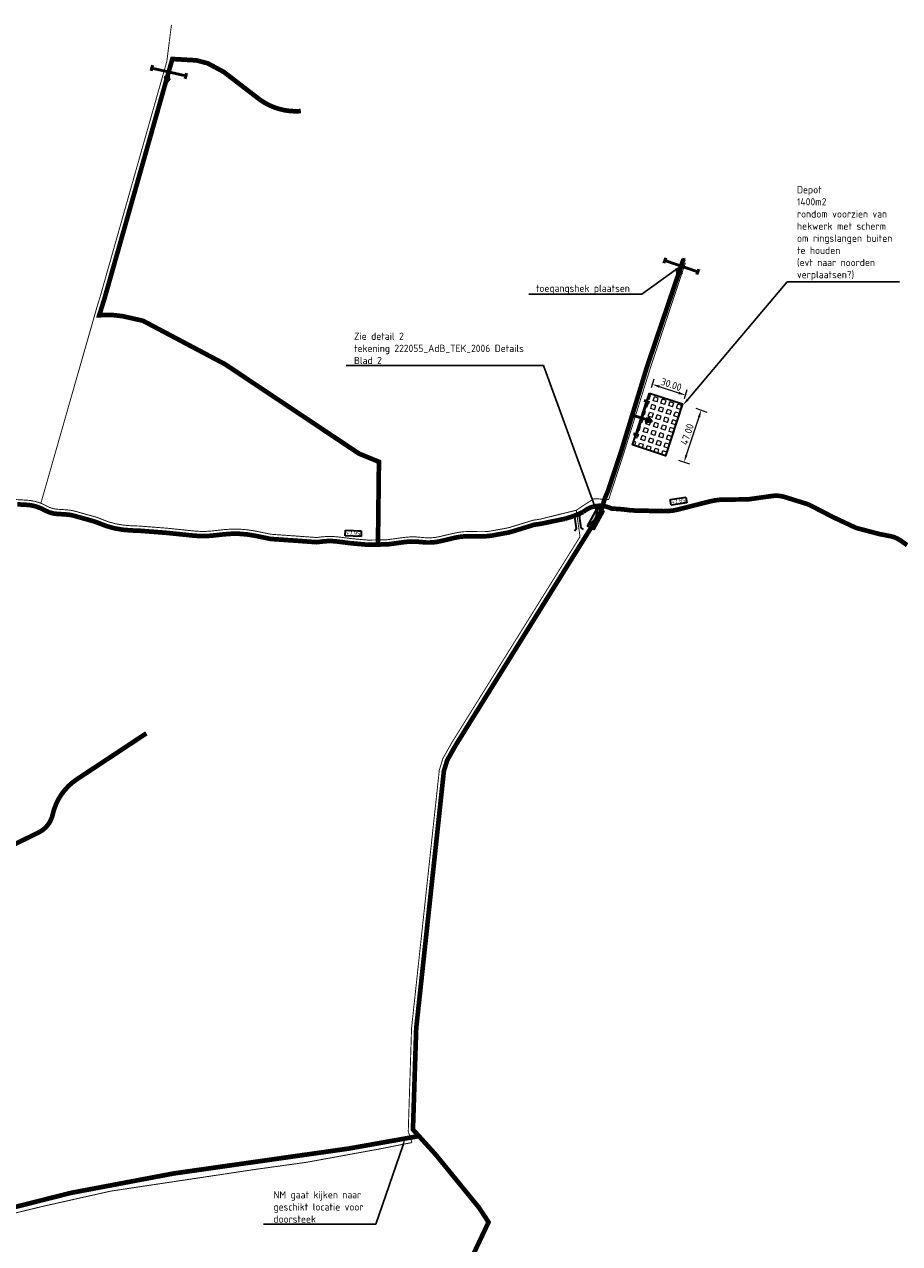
# Model space of a CAD drawing. Header units: metres. Extents: x -151276 to 204982, y 219939 to 463910.
# Tile 4 of 6: x 201334 to 202086, y 462863 to 463910. Entities that reach past the tile are written whole.
import ezdxf
from ezdxf import colors
from ezdxf.entities.mleader import LeaderData, LeaderLine
from ezdxf.math import Vec2, Vec3

# ---------------------------------------------------------------- set-up
doc = ezdxf.new("R2010")
doc.units = ezdxf.units.M
doc.header["$LTSCALE"] = 2.5
doc.linetypes.add('DASHED2', pattern=[0.375, 0.25, -0.125])
doc.layers.get('0').update_dxf_attribs({"lineweight": 25})
doc.layers.add('N-PV-VH-BEHEERPAD-ONVERHARD-G', color=7, linetype='DASHED2', lineweight=35, true_color=0x663300)
doc.layers.add('N-PV-VH-BEHEERPAD-VERHARD-G', color=7, linetype='Continuous', lineweight=35, true_color=0x663300)
for name, color, linetype, lineweight in [('N-WA-IE-TERREINAFSCHEIDING-BEHEERPAD-POORT-S', 240, 'Continuous', 50), ('N-WA-IE-TERREINAFSCHEIDING-POORT-S', 210, 'Continuous', 50), ('N-WA-KW-KUNSTWERK_BRUG-G', 38, 'Continuous', 35), ('N-WA-KW-KUNSTWERK_VOORDE-G', 7, 'Continuous', 35), ('N-WA-VH-VERHARDING_GRASBETONSTEEN-A', 72, 'Continuous', 18), ('N-WA-VH-VERHARDING_GRASBETONSTEEN-G', 104, 'Continuous', 35), ('N-WE-AM-AS_PAD_KLOMPENPAD-G', 30, 'DASHED2', 35), ('N-WE-VH-VERHARDING-T35', 36, 'Continuous', 35), ('X-XX-AL-M', 7, 'Continuous', 18), ('X-XX-AL-REFERENTIE-T25', 7, 'Continuous', 25)]:
    doc.layers.add(name, color=color, linetype=linetype, lineweight=lineweight)
doc.styles.add('NLCS-ISO-M1000-T35', font='NLCS-ISO.ttf', dxfattribs={"height": 3.5})
doc.styles.add('NLCS-ISO-M2500-T25', font='NLCS-ISO.ttf', dxfattribs={"height": 6.25})
doc.dimstyles.new('NLCS-M2500-T25-PIJL_L2_H2', dxfattribs={"dimscale": 2.5, "dimtxt": 2.5, "dimasz": 2.5, "dimexe": 2, "dimexo": 2, "dimgap": 0.7, "dimtad": 1, "dimzin": 0, "dimdsep": 46, "dimtxsty": 'NLCS-ISO-M2500-T25', "dimcen": 0, "dimdle": 2, "dimclrd": 256, "dimclre": 256, "dimclrt": 256, "dimazin": 0, "dimtfac": 1, "dimtdec": 3, "dimtofl": 0, "dimtmove": 0, "dimatfit": 3, "dimfxl": 2, "dimfxlon": 1, "dimtfillclr": 256, "dimtolj": 1, "dimtzin": 0, "dimlwd": -1, "dimlwe": -1, "dimarcsym": 0})

# ---------------------------------------------------------------- blocks, each defined once
blk = doc.blocks.new('Voorde')
at = {"true_color": 0x636466}
h = blk.add_hatch(color=251, dxfattribs=at)
h.dxf.hatch_style = 1
h.paths.add_polyline_path([(15, 5), (15, -5), (-15, -5), (-15, 5)])
at = {"flags": 128}
blk.add_lwpolyline([(15, 5), (15, -5), (-15, -5), (-15, 5)], close=True, dxfattribs=at)
for points in [[(-15, 5), (15, -5)], [(15, 5), (-15, -5)]]:
    blk.add_lwpolyline(points, dxfattribs=at)
blk = doc.blocks.new('*D9')
at = {"layer": 'X-XX-AL-M', "transparency": 16777216}
for p, q in [((201873.1, 463597.9), (201875.6, 463605.5)), ((201879.9, 463598.8), (201896.5, 463593.3)), ((201901.6, 463588.5), (201904, 463596.1))]:
    blk.add_line(p, q, dxfattribs=at)
for points in [[(201880.3, 463599.8), (201879.6, 463597.8), (201874, 463600.7)], [(201896.9, 463594.3), (201896.2, 463592.3), (201902.5, 463591.3)]]:
    blk.add_solid(points, dxfattribs=at)
at = {"layer": 'X-XX-AL-M', "transparency": 16777216, "insert": (201890.2, 463600.5), "char_height": 6.25, "attachment_point": 5, "rotation": 341.7024, "style": 'NLCS-ISO-M2500-T25'}
blk.add_mtext('\\A1;30.00', dxfattribs=at)
blk = doc.blocks.new('*D10')
at = {"layer": 'X-XX-AL-M', "transparency": 16777216}
for p, q in [((201911.2, 463580.1), (201920.7, 463576.9)), ((201914, 463572.6), (201903.1, 463539.8)), ((201896.4, 463535.4), (201905.9, 463532.3))]:
    blk.add_line(p, q, dxfattribs=at)
for points in [[(201913, 463572.9), (201915, 463572.2), (201915.9, 463578.5)], [(201902.2, 463540.1), (201904.1, 463539.5), (201901.2, 463533.9)]]:
    blk.add_solid(points, dxfattribs=at)
at = {"layer": 'X-XX-AL-M', "transparency": 16777216, "insert": (201903.9, 463557.7), "char_height": 6.25, "attachment_point": 5, "rotation": 71.7024, "style": 'NLCS-ISO-M2500-T25'}
blk.add_mtext('\\A1;47.00', dxfattribs=at)
blk = doc.blocks.new('SIE-WEG_DOORGANG_DRAAIPOORT')
blk.add_hatch(color=256).paths.add_polyline_path([(-0.21, 0.49), (0, 0.9), (0.21, 0.49)])
for p, q in [((-1.5, -0.25), (-1.5, 0.25)), ((-1.5, 0), (1.5, 0)), ((0, 0.9), (-0.21, 0.49)), ((0, 0.9), (0, -0.72)), ((0, 0.9), (0.21, 0.49)), ((1.5, -0.25), (1.5, 0.25))]:
    blk.add_line(p, q)
at = {"flags": 128}
blk.add_lwpolyline([(-0.21, 0.49), (0, 0.9), (0.21, 0.49)], close=True, dxfattribs=at)
blk = doc.blocks.new('SWH-BRUG-SO')
at = {"flags": 128}
for points in [[(-6.8, 3.8), (-5, 2), (5, 2), (6.8, 3.8)], [(-6.8, -3.8), (-5, -2), (5, -2), (6.8, -3.8)]]:
    blk.add_lwpolyline(points, dxfattribs=at)

msp = doc.modelspace()

# ---------------------------------------------------------------- hatches: boundary and pattern name
at = {"layer": 'N-WA-VH-VERHARDING_GRASBETONSTEEN-A'}
h = msp.add_hatch(dxfattribs=at)
h.set_pattern_fill('AVH-GRASBETONSTEEN_02', color=256, scale=5, angle=27.313233, pattern_type=2)
h.set_pattern_definition([(72.313, (201885.228, 463539.156), (-6.6691, 2.1267), [3.5, -3.5]), (162.313, (201885.228, 463539.156), (-2.1267, -6.6691), [3.5, -3.5]), (72.313, (201881.893, 463540.219), (-6.6691, 2.1267), [3.5, -3.5]), (162.313, (201886.291, 463542.49), (-2.1267, -6.6691), [3.5, -3.5])])
h.paths.add_polyline_path([(201871.5, 463593.198), (201899.983, 463583.779), (201885.228, 463539.156), (201856.745, 463548.574)])

# ---------------------------------------------------------------- linework, layer by layer
at = {"layer": 'N-PV-VH-BEHEERPAD-ONVERHARD-G', "ltscale": 10, "const_width": 4, "flags": 128}
for points in [[(201571.882, 463835.379, -0.17653614), (201536.699, 463845.153), (201505.634, 463869.028), (201491.779, 463876.454), (201482.218, 463878.953), (201461.43, 463880.14), (201402.991, 463673.889), (201398.618, 463660.035), (201409.493, 463660.301)], [(201439.148, 463300.918), (201379.306, 463261.332, 0.19504548), (201358.631, 463231.184, -0.24035643), (201345.53, 463215.234, 0.06779236), (201284.96, 463178.366, 0.20323625), (201263.532, 463137.962, -0.25184755), (201231.48, 463089.046), (201219.789, 463082.7, 0.26978837), (201211.948, 463069.808), (201211.878, 463066.234, -0.20950298), (201205.149, 463051.656), (201138.286, 462992.382), (201128.306, 462983.624)]]:
    msp.add_lwpolyline(points, format="xyb", dxfattribs=at)
for points in [[(201843.049, 463530.732), (201846.992, 463542.544), (201869.402, 463615.957), (201900.687, 463708.104)], [(201782.965, 463415.961), (201704.828, 463290.479), (201697.657, 463277.784), (201694.795, 463268.477), (201671.022, 463047.572), (201668.223, 462960.533), (201687.247, 462939.599), (201724.919, 462893.525), (201733.185, 462880.968), (201715.016, 462842.634), (201695.1, 462791.218), (201704.047, 462783.392), (201723.698, 462772.41), (201772.968, 462749.266), (201778.641, 462746.602), (201774.972, 462723.769), (201560.794, 462575.989), (201560.794, 462575.989)]]:
    msp.add_lwpolyline(points, dxfattribs=at)
at = {"layer": 'N-PV-VH-BEHEERPAD-ONVERHARD-G', "ltscale": 10, "flags": 128}
msp.add_lwpolyline([(200747.589, 463049.552, 4, 4, 0), (200787.106, 463047.584, 4, 4, 0), (200794.832, 463046.759, 4, 4, 0), (200804.961, 463045.684, 4, 4, 0), (200813.798, 463044.839, 4, 4, 0), (200928, 463038.642, 4, 4, 0), (200945.211, 463035.978, 4, 4, 0), (201111.5, 462986.536, 4, 4, 0), (201128.306, 462983.624, 4, 4, 0), (201256.278, 462922.37, 4, 4, 0), (201257.913, 462913.964, 4, 4, 0), (201293.185, 462896.677, 4, 4, 0), (201301.248, 462887.646, 4, 4, 0), (201374.033, 462906.065, 4, 4, 0), (201462.733, 462922.833, 4, 4, 0), (201613.019, 462944.196, 4, 4, 0), (201673.53, 462954.951, 0, 0, 0)], format="xyseb", dxfattribs=at)
at = {"layer": 'N-PV-VH-BEHEERPAD-VERHARD-G', "ltscale": 50, "const_width": 4, "flags": 128}
for points in [[(201409.493, 463660.301), (201418.777, 463659.196), (201436.175, 463655.279), (201506.902, 463617.852), (201621.799, 463541.181), (201638.985, 463534.131), (201638.141, 463463.032)], [(201820.856, 463476.811), (201782.965, 463415.961)]]:
    msp.add_lwpolyline(points, dxfattribs=at)
at = {"layer": 'N-PV-VH-BEHEERPAD-VERHARD-G', "ltscale": 50, "flags": 128}
for points in [[(201820.856, 463476.811, 4, 4, 0), (201829.369, 463490.483, 4, 4, 0), (201833.099, 463502.556, 4, 4, 0), (201836.184, 463510.165, 4, 4, 0), (201843.049, 463530.732, 4, 4, 0)], [(202092.889, 463462.516, 4, 4, 0), (202087.595, 463466.263, 4, 4, 0.10689124), (202078.067, 463470.324, 4, 4, 0), (202069.207, 463472.028, 4, 4, 0), (202050.359, 463476.976, 4, 4, -0.04540508), (202047.718, 463477.933, 4, 4, 0), (202029.453, 463486.492, 4, 4, 0), (202010.028, 463496.537, 4, 4, 0.04422867), (202006.025, 463498.178, 4, 4, 0), (201987.513, 463503.914, 4, 4, 0.11083414), (201976.817, 463504.768, 4, 4, 0), (201956.761, 463501.92, 4, 4, -0.03448684), (201954.631, 463501.767, 4, 4, 0), (201936.444, 463501.709, 4, 4, 0.0612392), (201923.248, 463500.044, 4, 4, 0), (201895.793, 463493.098, 4, 4, -0.06774775), (201883.597, 463491.72, 0, 0, 0)]]:
    msp.add_lwpolyline(points, format="xyseb", dxfattribs=at)
at = {"layer": 'N-PV-VH-BEHEERPAD-VERHARD-G', "ltscale": 50, "const_width": 4, "flags": 128}
for points in [[(201798.918, 463485.196), (201777.698, 463480.798), (201772.293, 463480.04), (201754.016, 463474.378, -0.03042928), (201748.641, 463473.066), (201736.14, 463470.807, -0.0481681), (201727.423, 463470.087), (201717.085, 463470.23, 0.06242465), (201703.612, 463468.73), (201692.297, 463466.015, -0.09286476), (201675.561, 463465.171, 0.06805137), (201660.795, 463465.156), (201646.75, 463463.22), (201629.532, 463462.843), (201614.779, 463464.183), (201603.573, 463465.601, 0.06170249), (201590.173, 463465.636), (201585.464, 463465.066), (201567.075, 463466.403), (201545.996, 463467.873), (201531.986, 463470.699, 0.07758076), (201505.946, 463471.851), (201496.069, 463470.753, -0.05331918), (201480.012, 463470.687), (201456.498, 463473.104), (201432.54, 463474.962), (201425.998, 463475.173, -0.0956598), (201398.08, 463481.504, 0.03552215), (201393.468, 463483.149), (201377.109, 463487.707, 0.05268106), (201369.959, 463488.908), (201362.557, 463489.361, -0.11493045), (201351.47, 463492.67, 0.11674704), (201336.223, 463497.161), (201328.189, 463497.595)], [(201883.597, 463491.72), (201855.94, 463492.349, 0.03021681), (201839.928, 463493.866, -0.09976323), (201838.005, 463494.322, 0.29376845), (201814.486, 463491.014, -0.04469518), (201798.918, 463485.196, -0.21574201)]]:
    msp.add_lwpolyline(points, format="xyb", dxfattribs=at)
at = {"layer": 'N-WA-VH-VERHARDING_GRASBETONSTEEN-G', "flags": 128}
msp.add_lwpolyline([(201871.5, 463593.198), (201899.983, 463583.779), (201885.228, 463539.156), (201856.745, 463548.574)], close=True, dxfattribs=at)
at = {"layer": 'N-WE-AM-AS_PAD_KLOMPENPAD-G', "ltscale": 5, "const_width": 0.8, "flags": 128}
for points in [[(201348.457, 463498.538), (201396.903, 463667.89), (201399.159, 463675.036), (201456.716, 463878.175), (201460.671, 463909.468)], [(201823.573, 463502.433), (201836.426, 463501.751), (201849.417, 463541.472), (201872.318, 463614.997), (201902.366, 463705.09)], [(201347.167, 463494.027), (201347.643, 463495.692)], [(201808.598, 463492.509), (201811.779, 463469.802), (201701.387, 463292.521), (201693.961, 463279.374), (201690.859, 463269.286), (201667.029, 463047.85), (201664.173, 462959.042), (201667.384, 462949.369)]]:
    msp.add_lwpolyline(points, dxfattribs=at)
for points in [[(201823.573, 463502.433), (201808.598, 463492.509), (201777.075, 463484.75), (201771.418, 463483.956), (201752.833, 463478.199, -0.03042928), (201747.93, 463477.002), (201735.429, 463474.744, -0.0481681), (201727.478, 463474.087), (201717.14, 463474.23, 0.06242465), (201702.679, 463472.62), (201691.364, 463469.904, -0.09286476), (201676.099, 463469.135, 0.06805137), (201660.249, 463469.118), (201646.432, 463467.214), (201629.67, 463466.847), (201615.211, 463468.161), (201604.075, 463469.57, 0.06170249), (201589.692, 463469.607), (201585.368, 463469.083), (201567.359, 463470.393), (201546.533, 463471.845), (201532.777, 463474.62, 0.07758076), (201505.505, 463475.826), (201495.627, 463474.729, -0.05331918), (201480.421, 463474.666), (201456.857, 463477.088), (201432.759, 463478.957), (201426.127, 463479.171, -0.0956598), (201399.688, 463485.167, 0.03552215), (201394.542, 463487.003), (201378.182, 463491.56, 0.05268106), (201370.204, 463492.9), (201362.801, 463493.354, -0.11493045), (201353.453, 463496.144, 0.11674704), (201336.439, 463501.155), (201328.413, 463501.589), (201309.149, 463502.715), (201296.146, 463503.475, 0.06188639), (201286.672, 463502.857), (201259.248, 463497.616, 0.06156666), (201250.258, 463494.718), (201247.343, 463493.364, -0.11785435), (201237.546, 463491.377), (201221.251, 463491.938, -0.04759773), (201217.201, 463492.466), (201204.196, 463495.439), (201188.169, 463499.466, 0.01760946), (201185.518, 463500.034), (201179.205, 463501.155, 0.05670894), (201170.517, 463501.699), (201165.734, 463501.456, -0.03837188), (201162.44, 463501.541), (201155.771, 463502.228, -0.09410365), (201148.084, 463504.523), (201133.371, 463512.144), (201116.765, 463519.259), (201110.707, 463521.881, 0.07710274), (201099.284, 463524.852), (201094.108, 463525.375, -0.03635513), (201091.032, 463525.913, 0.1748165), (201068.294, 463528.666), (201068.098, 463528.633, -0.07091166), (201062.032, 463528.476), (201057.469, 463529.006, -0.06006899), (201052.463, 463530.208), (201044.991, 463532.983, 0.03140869), (201040.364, 463534.378), (201036.181, 463535.358, 0.099548), (201009.186, 463536.211), (201007.044, 463535.851), (200984.653, 463531.817), (200977.338, 463530.116, -0.06260562), (200964.56, 463528.789), (200960.094, 463528.886, -0.13438505), (200954.273, 463530.615), (200943.712, 463537.176), (200934.332, 463541.398, 0.05147237), (200928.776, 463543.239), (200915.812, 463546.099, -0.14302574), (200910.158, 463549.197), (200904.337, 463555.019), (200902.143, 463557.317)], [(201667.384, 462949.369), (201638.665, 462943.686), (201576.431, 462932.356), (201531.911, 462926.18), (201408.527, 462907.639), (201350.559, 462894.657), (201298.716, 462882.115), (201290.722, 462893.429), (201255.118, 462910.879), (201254.16, 462918.594), (201133.895, 462977.29), (201106.701, 462985.004), (200947.113, 463032.157, 0.00934325), (200937.963, 463034.327), (200922.609, 463035.838), (200828.648, 463040.923), (200789.992, 463044.345), (200774.642, 463045.293), (200746.381, 463046.825), (200711.83, 463045.745)]]:
    msp.add_lwpolyline(points, format="xyb", dxfattribs=at)

# ---------------------------------------------------------------- block references
at = {"layer": 'N-WA-IE-TERREINAFSCHEIDING-BEHEERPAD-POORT-S', "xscale": 10, "yscale": 10}
for p, rotation in [((201458.45, 463868.978), 166.8796863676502), ((201864.641, 463571.657), 252.1237754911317)]:
    msp.add_blockref('SIE-WEG_DOORGANG_DRAAIPOORT', p, dxfattribs=dict(at, rotation=rotation))

# ---------------------------------------------------------------- next in the draw order: texts
at = {"layer": 'N-WE-VH-VERHARDING-T35', "char_height": 3.5, "width": 1.2e-322, "attachment_point": 1, "style": 'NLCS-ISO-M1000-T35', "bg_fill": 19, "box_fill_scale": 1.2, "bg_fill_color": 256, "bg_fill_transparency": 0}
for s, insert, rotation in [('+7.85', (201890.098, 463501.249), 8.44988), ('+7.95', (201610.92, 463474.762), 357.446916)]:
    msp.add_mtext(s, dxfattribs=dict(at, insert=insert, rotation=rotation))

# ---------------------------------------------------------------- next in the draw order: leaders
at = {"layer": 'X-XX-AL-REFERENTIE-T25'}
ml = msp.add_multileader_mtext('Standard', dxfattribs=at)
ml.set_content('Depot\\P1400m2\\Prondom voorzien van hekwerk met scherm om ringslangen buiten te houden\\P(evt naar noorden verplaatsen?)', color=256, style='NLCS-ISO-M2500-T25')
ml.set_leader_properties(color=256, linetype='ByLayer', lineweight=-1)
ml.build(insert=Vec2(0, 0))
ml.multileader.update_dxf_attribs({"text_left_attachment_type": 5, "text_right_attachment_type": 5, "dogleg_length": 6.25, "arrow_head_size": 6.25})
ctx = ml.context
ctx.base_point, ctx.char_height, ctx.arrow_head_size, ctx.landing_gap_size, ctx.plane_origin = Vec3(201995.99, 463688.707), 6.25, 6.25, 2.25, Vec3(201909.925, 463647.578)
ctx.left_attachment, ctx.right_attachment = 5, 5
notes = []
notes.append((ctx, [(0, (1, 1, 0), (201989.74, 463688.707), (1, 0), 6.25, [(0, [(201900.359, 463582.849)], 0, [])])]))
ctx.mtext.insert, ctx.mtext.width, ctx.mtext.flow_direction = Vec3(201998.24, 463770.998), 87.15791, 5
ctx.mtext.has_bg_fill, ctx.mtext.bg_color, ctx.mtext.bg_scale_factor, ctx.mtext.bg_transparency, ctx.mtext.use_window_bg_color = 1, -1027028792, 1.5, 0, 1
ml = msp.add_multileader_mtext('Standard', dxfattribs=at)
ml.set_content('Zie detail 2\\Ptekening 222055_AdB_TEK_2006 Details\\PBlad 2', color=256, style='NLCS-ISO-M2500-T25')
ml.set_leader_properties(color=256, linetype='ByLayer', lineweight=-1)
ml.build(insert=Vec2(0, 0))
ml.multileader.update_dxf_attribs({"text_left_attachment_type": 5, "text_right_attachment_type": 5, "dogleg_length": 6.25, "arrow_head_size": 6.25})
ctx = ml.context
ctx.base_point, ctx.char_height, ctx.arrow_head_size, ctx.landing_gap_size, ctx.plane_origin = Vec3(201615.298, 463616.787, -8.244), 6.25, 6.25, 2.25, Vec3(201827.679, 463486.806, -8.244)
ctx.left_attachment, ctx.right_attachment = 5, 5
notes.append((ctx, [(1, (1, 1, 0), (201780.423, 463616.787, -8.244), (-1, 0), 6.25, [(0, [(201827.679, 463486.806, -8.244)], 0, [])])]))
ctx.mtext.insert, ctx.mtext.width, ctx.mtext.flow_direction = Vec3(201617.548, 463645.12, -8.244), 163.83947, 5
ctx.mtext.has_bg_fill, ctx.mtext.bg_color, ctx.mtext.bg_scale_factor, ctx.mtext.bg_transparency, ctx.mtext.use_window_bg_color = 1, -1027028792, 1.5, 0, 1
ml = msp.add_multileader_mtext('Standard', dxfattribs=at)
ml.set_content('NM gaat kijken naar geschikt locatie voor doorsteek', color=256, style='NLCS-ISO-M2500-T25')
ml.set_leader_properties(color=256, linetype='ByLayer', lineweight=-1)
ml.build(insert=Vec2(0, 0))
ml.multileader.update_dxf_attribs({"text_left_attachment_type": 5, "text_right_attachment_type": 5, "dogleg_length": 6.25, "arrow_head_size": 6.25})
ctx = ml.context
ctx.base_point, ctx.char_height, ctx.arrow_head_size, ctx.landing_gap_size, ctx.plane_origin = Vec3(201546.084, 462879.268), 6.25, 6.25, 2.25, Vec3(201639.827, 463015.924)
ctx.left_attachment, ctx.right_attachment = 5, 5
notes.append((ctx, [(1, (1, 1, 0), (201636.209, 462879.268), (-1, 0), 6.25, [(0, [(201661.447, 462952.536)], 0, [])])]))
ctx.mtext.insert, ctx.mtext.width, ctx.mtext.flow_direction = Vec3(201548.334, 462907.602), 87.15791, 5
ctx.mtext.has_bg_fill, ctx.mtext.bg_color, ctx.mtext.bg_scale_factor, ctx.mtext.bg_transparency, ctx.mtext.use_window_bg_color = 1, -1027028792, 1.5, 0, 1
for ctx, leaders in notes:
    for number, flags, end, landing, length, lines in leaders:
        leader = LeaderData()
        leader.index, (leader.has_last_leader_line, leader.has_dogleg_vector, leader.attachment_direction) = number, flags
        leader.last_leader_point, leader.dogleg_vector, leader.dogleg_length = Vec3(end), Vec3(landing), length
        for number, points, colour, breaks in lines:
            line = LeaderLine()
            line.index, line.vertices, line.color, line.breaks = number, Vec3.list(points), colors.encode_raw_color(colour), breaks
            leader.lines.append(line)
        ctx.leaders.append(leader)

# ---------------------------------------------------------------- next in the draw order: block references
at = {"layer": 'N-WA-IE-TERREINAFSCHEIDING-POORT-S', "xscale": 10, "yscale": 10, "rotation": 160.9379582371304}
msp.add_blockref('SIE-WEG_DOORGANG_DRAAIPOORT', (201898.859, 463702.169), dxfattribs=at)
at = {"layer": 'N-WA-KW-KUNSTWERK_BRUG-G', "rotation": 97.7025741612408}
msp.add_blockref('SWH-BRUG-SO', (201809.984, 463482.116), dxfattribs=at)
at = {"layer": 'N-WA-KW-KUNSTWERK_VOORDE-G', "xscale": 0.6, "yscale": 0.6, "zscale": 0.7, "rotation": 61.52904038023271}
msp.add_blockref('Voorde', (201825.241, 463485.223), dxfattribs=at)

# ---------------------------------------------------------------- next in the draw order: dimensions: what is measured, and where the dimension line sits
at = {"layer": 'X-XX-AL-M'}
dim = msp.add_linear_dim(base=(201902.479, 463591.326), p1=(201871.5, 463593.198), p2=(201899.983, 463583.779), angle=341.702397, dimstyle='NLCS-M2500-T25-PIJL_L2_H2', dxfattribs=at)
dim.commit()
dim.dimension.update_dxf_attribs({"geometry": '*D9', "text_midpoint": (201888.64, 463595.902), "dimtype": 161})
dim = msp.add_aligned_dim(p1=(201899.983, 463583.779), p2=(201885.228, 463539.156), distance=16.809, dimstyle='NLCS-M2500-T25-PIJL_L2_H2', dxfattribs=at)
dim.commit()
dim.dimension.update_dxf_attribs({"geometry": '*D10', "text_midpoint": (201903.936, 463557.721)})

# ---------------------------------------------------------------- next in the draw order: leaders
at = {"layer": 'X-XX-AL-REFERENTIE-T25'}
ml = msp.add_multileader_mtext('Standard', dxfattribs=at)
ml.set_content('toegangshek plaatsen', color=256, style='NLCS-ISO-M2500-T25')
ml.set_leader_properties(color=256, linetype='ByLayer', lineweight=-1)
ml.build(insert=Vec2(0, 0))
ml.multileader.update_dxf_attribs({"text_left_attachment_type": 5, "text_right_attachment_type": 5, "dogleg_length": 6.25, "arrow_head_size": 6.25})
ctx = ml.context
ctx.base_point, ctx.char_height, ctx.arrow_head_size, ctx.landing_gap_size, ctx.plane_origin = Vec3(201771.62, 463678.194), 6.25, 6.25, 2.25, Vec3(201915.49, 463792.862)
ctx.left_attachment, ctx.right_attachment = 5, 5
notes = []
notes.append((ctx, [(1, (1, 1, 0), (201864.87, 463678.194), (-1, 0), 6.25, [(1, [(201899.057, 463702.74)], 0, [])])]))
ctx.mtext.insert, ctx.mtext.flow_direction = Vec3(201773.87, 463686.319), 5
ctx.mtext.has_bg_fill, ctx.mtext.bg_color, ctx.mtext.bg_scale_factor, ctx.mtext.bg_transparency, ctx.mtext.use_window_bg_color = 1, -1027028792, 1.5, 0, 1
for ctx, leaders in notes:
    for number, flags, end, landing, length, lines in leaders:
        leader = LeaderData()
        leader.index, (leader.has_last_leader_line, leader.has_dogleg_vector, leader.attachment_direction) = number, flags
        leader.last_leader_point, leader.dogleg_vector, leader.dogleg_length = Vec3(end), Vec3(landing), length
        for number, points, colour, breaks in lines:
            line = LeaderLine()
            line.index, line.vertices, line.color, line.breaks = number, Vec3.list(points), colors.encode_raw_color(colour), breaks
            leader.lines.append(line)
        ctx.leaders.append(leader)

doc.saveas('drawing.dxf')
